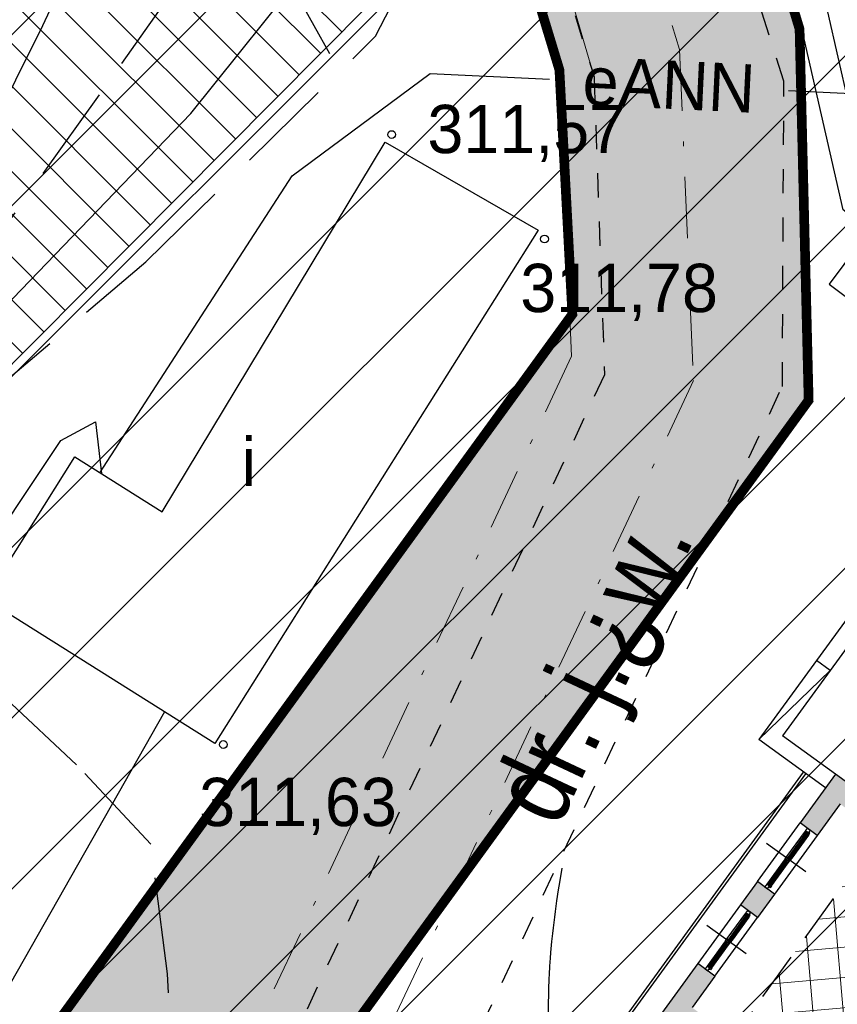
# Model space of a CAD drawing. Extents: x 4615668 to 9249187, y 5334101 to 10688993.
# Tile 15 of 120: x 4667514 to 4667531, y 5336788 to 5336809. Entities that reach past the tile are written whole.
import ezdxf
from ezdxf.enums import TextEntityAlignment as Align

# ---------------------------------------------------------------- set-up
doc = ezdxf.new("R2010")
doc.units = 0
doc.header["$MEASUREMENT"] = 0
for name, pattern in [('CHODNIK', [2, 1.5, -0.5]), ('DASHDOT', [25.4, 12.7, -6.35, 0, -6.35]), ('DROGA', [1, 0.5, -0.5]), ('WARSTWICA', [3, 2, -1]), ('WIATA', [1.5, 1, -0.5])]:
    doc.linetypes.add(name, pattern=pattern)
for name, color, linetype in [('13', 7, 'Continuous'), ('14', 7, 'Continuous'), ('16', 7, 'Continuous'), ('17', 7, 'Continuous'), ('18', 7, 'Continuous'), ('21', 7, 'Continuous'), ('24', 7, 'Continuous'), ('45', 7, 'Continuous'), ('50', 7, 'Continuous'), ('52', 7, 'Continuous'), ('MURY', 7, 'Continuous'), ('wypełnienie', 251, 'Continuous')]:
    doc.layers.add(name, color=color, linetype=linetype)
for name, color, linetype, lineweight in [('hatch', 253, 'Continuous', 0), ('podkłady', 250, 'Continuous', 15), ('sciany - mur', 1, 'Continuous', 30)]:
    doc.layers.add(name, color=color, linetype=linetype, lineweight=lineweight)
doc.styles.add('txt', font='TXT', dxfattribs={"height": 0.2})

# ---------------------------------------------------------------- blocks, each defined once
blk = doc.blocks.new('PLT')
at = {"layer": '24', "color": 40, "linetype": 'Continuous'}
for p, q in [((3.25, 0), (2.543, 0.707)), ((0.75, 0), (5.75, 0)), ((4.543, 0), (3.836, -0.707))]:
    blk.add_line(p, q, dxfattribs=at)
blk = doc.blocks.new('WYS')
at = {"layer": '52', "color": 67, "linetype": 'Continuous'}
blk.add_circle((0, 0), 0.08, dxfattribs=at)
blk = doc.blocks.new('SK -I-')
at = {"layer": 'wypełnienie', "lineweight": -3, "ltscale": 2}
h = blk.add_hatch(color=256, dxfattribs=at)
h.dxf.hatch_style = 1
h.paths.add_polyline_path([(1192, -1230), (1111.5, -1230), (1111.5, -754.5), (1351.5, -754.5), (1351.5, -729.5), (1111.5, -729.5), (1111.5, -694.5), (1092.5, -694.5), (1092.5, -1129), (1067.5, -1129), (1067.5, -1274), (1192, -1274)])
h = blk.add_hatch(color=256, dxfattribs=at)
h.dxf.hatch_style = 1
h.paths.add_polyline_path([(1969.5, -1230), (1891.5, -1230), (1891.5, -1162.3), (1872.5, -1162.3), (1872.5, -1230), (1651.5, -1230), (1651.5, -1162.3), (1632.5, -1162.3), (1632.5, -1230), (1552, -1230), (1552, -1274), (1969.5, -1274)])
h = blk.add_hatch(color=256, dxfattribs=at)
h.dxf.hatch_style = 1
h.paths.add_polyline_path([(1402, -1230), (1342, -1230), (1342, -1274), (1402, -1274)])
at = {"layer": 'podkłady', "color": 0, "lineweight": 25, "ltscale": 2}
for p, q in [((1067.5, -1129), (1067.5, -1274)), ((1267, -1205), (1267, -1305)), ((1477, -1205), (1477, -1305)), ((1111.5, -1230), (1192, -1230)), ((1192, -1230), (1192, -1274)), ((1192, -1230), (1342, -1230)), ((1342, -1230), (1402, -1230)), ((1342, -1230), (1402, -1230)), ((1342, -1230), (1342, -1274)), ((1402, -1230), (1402, -1274)), ((1552, -1230), (1402, -1230)), ((1552, -1230), (1632.5, -1230)), ((1552, -1230), (1552, -1274)), ((1264, -1248), (1199, -1248)), ((1199, -1251), (1264, -1251)), ((1199, -1252), (1264, -1252)), ((1264, -1255), (1199, -1255)), ((1202, -1245), (1261, -1245)), ((1202, -1247.5), (1261, -1247.5)), ((1202, -1248.5), (1261, -1248.5)), ((1202, -1251), (1261, -1251)), ((1270, -1248), (1335, -1248)), ((1335, -1251), (1270, -1251)), ((1335, -1252), (1270, -1252)), ((1270, -1255), (1335, -1255)), ((1332, -1245), (1273, -1245)), ((1332, -1247.5), (1273, -1247.5)), ((1332, -1248.5), (1273, -1248.5)), ((1332, -1251), (1273, -1251)), ((1474, -1248), (1409, -1248)), ((1409, -1251), (1474, -1251)), ((1409, -1252), (1474, -1252)), ((1474, -1255), (1409, -1255)), ((1412, -1245), (1471, -1245)), ((1412, -1247.5), (1471, -1247.5)), ((1412, -1248.5), (1471, -1248.5)), ((1412, -1251), (1471, -1251)), ((1480, -1248), (1545, -1248)), ((1545, -1251), (1480, -1251)), ((1545, -1252), (1480, -1252)), ((1480, -1255), (1545, -1255)), ((1542, -1245), (1483, -1245)), ((1542, -1247.5), (1483, -1247.5)), ((1542, -1248.5), (1483, -1248.5)), ((1542, -1251), (1483, -1251)), ((1067.5, -1274), (1192, -1274)), ((1067.5, -1274), (1067.5, -1409)), ((1102.5, -1274), (1102.5, -1444)), ((1342, -1274), (1192, -1274)), ((1342, -1274), (1402, -1274)), ((1342, -1274), (1402, -1274)), ((1402, -1274), (1552, -1274)), ((1552, -1274), (1969.5, -1274)), ((1969.5, -1324), (1102.5, -1324)), ((1969.5, -1330), (1102.5, -1330)), ((229.5, -1409), (1067.5, -1409)), ((900, -1409), (900, -1444)), ((900, -1409), (1102.5, -1444)), ((738.5, -1444), (1102.5, -1444))]:
    blk.add_line(p, q, dxfattribs=at)
for points in [[(1199, -1255), (1192, -1255), (1192, -1248), (1199, -1248)], [(1264, -1248), (1270, -1248), (1270, -1255), (1264, -1255)], [(1335, -1255), (1342, -1255), (1342, -1248), (1335, -1248)], [(1409, -1255), (1402, -1255), (1402, -1248), (1409, -1248)], [(1474, -1248), (1480, -1248), (1480, -1255), (1474, -1255)], [(1545, -1255), (1552, -1255), (1552, -1248), (1545, -1248)]]:
    blk.add_lwpolyline(points, close=True, dxfattribs=at)
for points in [[(1198, -1251), (1202, -1251), (1202, -1245), (1197, -1245), (1197, -1248), (1198, -1248), (1198, -1251)], [(1265, -1251), (1261, -1251), (1261, -1245), (1266, -1245), (1266, -1248), (1265, -1248), (1265, -1251)], [(1269, -1251), (1273, -1251), (1273, -1245), (1268, -1245), (1268, -1248), (1269, -1248), (1269, -1251)], [(1336, -1251), (1332, -1251), (1332, -1245), (1337, -1245), (1337, -1248), (1336, -1248), (1336, -1251)], [(1408, -1251), (1412, -1251), (1412, -1245), (1407, -1245), (1407, -1248), (1408, -1248), (1408, -1251)], [(1475, -1251), (1471, -1251), (1471, -1245), (1476, -1245), (1476, -1248), (1475, -1248), (1475, -1251)], [(1479, -1251), (1483, -1251), (1483, -1245), (1478, -1245), (1478, -1248), (1479, -1248), (1479, -1251)], [(1546, -1251), (1542, -1251), (1542, -1245), (1547, -1245), (1547, -1248), (1546, -1248), (1546, -1251)]]:
    blk.add_lwpolyline(points, dxfattribs=at)

msp = doc.modelspace()

# ---------------------------------------------------------------- hatches: boundary and pattern name
at = {"layer": 'hatch', "lineweight": 0}
h = msp.add_hatch(dxfattribs=at)
h.set_pattern_fill('ANSI31', color=160, scale=20)
h.set_pattern_definition([(45, (0, 0), (-1.767766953, 1.767766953), [])])
h.paths.add_polyline_path([(4667474.732, 5336856.646), (4667499.212, 5336897.332), (4667613.908, 5336808.5), (4667647.336, 5336782.081), (4667630.656, 5336776.416), (4667605.665, 5336771.261), (4667592.294, 5336770.058), (4667562.355, 5336763.404), (4667552.216, 5336758.206), (4667530.784, 5336759.661), (4667490.062, 5336757.531), (4667479.482, 5336755.228), (4667453.16, 5336765.741), (4667492.626, 5336792.677), (4667492.398, 5336848.025)])
at = {"layer": 'hatch', "lineweight": 0, "ltscale": 40}
h = msp.add_hatch(dxfattribs=at)
h.set_pattern_fill('CONCRE', color=40)
h.set_pattern_definition([(0, (0, 0), (1, 1), [0.125, -0.875]), (90, (0, 0), (-1, 1), [0.125, -0.875]), (135, (0.125, 0), (-0.99999999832, 6e-17), [0.1767767, -1.2374369]), (0, (0.125, 0.5625), (1, 1), [0.125, -0.875]), (45, (0.1875, 0.5), (0, 0.99999999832), [0.0883883, -1.3258252]), (135, (0.1875, 0.5), (-0.99999999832, 6e-17), [0.0883883, -1.3258252]), (0, (0.5, 0.8125), (1, 1), [0.1767767, -0.8232233]), (45, (0.5, 0.8125), (0, 0.99999999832), [0.125, -1.2892136]), (135, (0.6768, 0.8125), (-0.99999999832, 6e-17), [0.125, -1.2892136]), (90, (0.6875, 0.25), (-1, 1), [0.125, -0.875]), (45, (0.6875, 0.25), (0, 0.99999999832), [0.0883883, -1.3258252]), (135, (0.75, 0.3125), (-0.99999999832, 6e-17), [0.0883883, -1.3258252]), (0, (0.125, 0.25), (1, 1), [0.0625, -0.8375]), (0, (0.875, 0.5), (1, 1), [0.0625, -0.8375]), (90, (0.5625, 0.625), (-1, 1), [0.0625, -0.8375]), (135, (0.6875, 0.0625), (-0.99999999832, 6e-17), [0.0883883, -1.3258252]), (135, (0.25, 0.75), (-0.99999999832, 6e-17), [0.0883883, -1.3258252]), (45, (0.46875, 0.3281), (0, 0.99999999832), [0.0883883, -1.3258252]), (90, (0.3438, 0.125), (-1, 1), [0.015625, -0.984375]), (90, (0.3906, 0.5469), (-1, 1), [0.015625, -0.984375]), (90, (0.8594, 0.7188), (-1, 1), [0.015625, -0.984375]), (90, (0.875, 0.1875), (-1, 1), [0.015625, -0.984375])])
h.paths.add_polyline_path([(4667472.961, 5336756.489), (4667468.058, 5336758.973), (4667487.243, 5336774.477), (4667507.924, 5336780.952), (4667514.555, 5336787.159), (4667525.884, 5336802.746), (4667525.606, 5336807.84), (4667523.221, 5336815.704), (4667522.509, 5336818.048), (4667521.226, 5336821.635), (4667520.864, 5336822.406), (4667520.067, 5336824.088), (4667519.679, 5336824.706), (4667515.771, 5336830.92), (4667509.771, 5336835.34), (4667494.15, 5336846.576), (4667489.905, 5336849.409), (4667484.007, 5336852.786), (4667486.27, 5336857.256), (4667492.961, 5336853.385), (4667501.292, 5336847.756), (4667518.717, 5336834.965), (4667519.688, 5336834.083), (4667524.486, 5336826.454), (4667525.848, 5336823.557), (4667528.047, 5336817.018), (4667529.495, 5336812.247), (4667530.585, 5336808.651), (4667530.773, 5336800.967), (4667520.307, 5336786.568), (4667509.938, 5336776.339), (4667489.772, 5336770.079)])
at = {"layer": 'hatch', "lineweight": 0, "ltscale": 20}
h = msp.add_hatch(dxfattribs=at)
h.set_pattern_fill('ANSI31', color=3, scale=5, angle=90)
h.set_pattern_definition([(135, (0, 0), (-0.44194173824, -0.44194173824), [])])
h.paths.add_polyline_path([(4667467.837, 5336761.845), (4667446.717, 5336769.805), (4667465.95, 5336800.297), (4667453.331, 5336810.903), (4667456.996, 5336817.795), (4667461.413, 5336829.102), (4667470.895, 5336824.303), (4667477.712, 5336835.194), (4667462.385, 5336842.995), (4667465.057, 5336851.959), (4667473.624, 5336855.263), (4667477.401, 5336854.407), (4667477.94, 5336845.571), (4667487.032, 5336840.461), (4667491.362, 5336848.44), (4667514.938, 5336829.96), (4667522.66, 5336810.151), (4667493.116, 5336780.396), (4667477.533, 5336784.386), (4667471.001, 5336776.207), (4667474.27, 5336768.361)])
at = {"layer": 'hatch', "lineweight": 0, "ltscale": 40}
h = msp.add_hatch(dxfattribs=at)
h.set_pattern_fill('ANSI37', color=0, scale=5, angle=50)
h.set_pattern_definition([(95, (0, 0), (-0.62262168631, -0.05447233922), []), (185, (0, 0), (0.05447233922, -0.62262168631), [])])
h.paths.add_polyline_path([(4667516.869, 5336770.685), (4667537.436, 5336799.16), (4667545.109, 5336793.973), (4667524.39, 5336765.292)])

# ---------------------------------------------------------------- linework, layer by layer
at = {"color": 2, "linetype": 'Continuous'}
msp.add_line((4667517.448, 5336794.515), (4667512.604, 5336785.996), dxfattribs=at)
at = {"lineweight": 0, "ltscale": 40}
msp.add_lwpolyline([(4667467.837, 5336761.845), (4667446.717, 5336769.805), (4667465.95, 5336800.297), (4667453.331, 5336810.903), (4667456.996, 5336817.795), (4667461.413, 5336829.102), (4667470.895, 5336824.303), (4667477.712, 5336835.194), (4667462.385, 5336842.995), (4667465.057, 5336851.959), (4667473.624, 5336855.263), (4667477.401, 5336854.407), (4667477.94, 5336845.571), (4667487.032, 5336840.461), (4667491.362, 5336848.44), (4667514.938, 5336829.96), (4667522.66, 5336810.151), (4667493.116, 5336780.396), (4667477.533, 5336784.386), (4667471.001, 5336776.207), (4667474.27, 5336768.361)], close=True, dxfattribs=at)
at = {"layer": '13', "color": 7, "linetype": 'Continuous'}
msp.add_lwpolyline([(4667525.177, 5336804.49), (4667518.486, 5336793.861), (4667513.735, 5336796.852), (4667515.588, 5336799.796), (4667517.399, 5336798.656), (4667522.012, 5336806.31)], close=True, dxfattribs=at)
at = {"layer": '13', "color": 132, "linetype": 'WIATA'}
msp.add_lwpolyline([(4667528.033, 5336770.372), (4667545.109, 5336793.973), (4667537.436, 5336799.16), (4667520.605, 5336775.896)], dxfattribs=at)
at = {"layer": '16', "color": 7, "linetype": 'CHODNIK'}
msp.add_lwpolyline([(4667541.379, 5336817.005), (4667531.199, 5336803.37), (4667533.732, 5336801.456), (4667535.565, 5336803.761)], dxfattribs=at)
at = {"layer": '17', "color": 97, "linetype": 'DROGA'}
for points in [[(4667509.729, 5336776.363), (4667522.731, 5336785.295), (4667530.229, 5336801.252), (4667530.261, 5336807.572), (4667527.468, 5336816.293), (4667525.414, 5336823.336), (4667519.234, 5336833.343), (4667513.571, 5336837.869), (4667500.63, 5336847.171), (4667494.497, 5336851.715), (4667489.02, 5336854.912), (4667485.725, 5336856.886), (4667477.485, 5336860.742), (4667475.526, 5336864.356), (4667475.571, 5336866.009), (4667476.258, 5336867.753), (4667479.139, 5336873.796), (4667481.061, 5336878.111), (4667482.068, 5336881.58), (4667483.12, 5336885.665), (4667483.624, 5336888.832), (4667483.854, 5336898.363), (4667484.586, 5336900.737)], [(4667444.052, 5336813.794), (4667451.532, 5336825.809), (4667456.245, 5336834.054), (4667459.906, 5336840.159), (4667468.277, 5336852.906), (4667469.374, 5336853.595), (4667472.578, 5336855.569), (4667476.907, 5336856.158), (4667484.917, 5336853.083), (4667490.803, 5336849.697), (4667498.722, 5336844.511), (4667507.185, 5336838.316), (4667516.083, 5336831.904), (4667520.615, 5336824.284), (4667523.251, 5336818.184), (4667525.356, 5336810.84), (4667526.332, 5336807.663), (4667526.549, 5336801.494), (4667519.433, 5336786.317), (4667509.376, 5336781.364), (4667487.358, 5336773.665), (4667467.89, 5336759.058)]]:
    msp.add_lwpolyline(points, dxfattribs=at)
at = {"layer": '21', "color": 1, "linetype": 'Continuous'}
for points in [[(4667516.11, 5336799.468), (4667520.087, 5336805.611), (4667522.943, 5336807.729), (4667525.41, 5336807.612)], [(4667530.355, 5336807.377), (4667533.667, 5336807.219), (4667537.111, 5336805.717)], [(4667511.653, 5336791.378), (4667513.37, 5336797.246), (4667515.301, 5336800.132), (4667516.015, 5336800.52), (4667516.141, 5336799.448)]]:
    msp.add_lwpolyline(points, dxfattribs=at)
at = {"layer": '45', "color": 219, "linetype": 'Continuous'}
for points in [[(4667525.296, 5336764.975), (4667530.65, 5336772.172), (4667532.713, 5336774.932), (4667546.447, 5336793.855), (4667534.291, 5336802.74), (4667531.488, 5336804.911), (4667529.514, 5336813.565), (4667527.211, 5336823.058)], [(4667525.778, 5336764.617), (4667531.13, 5336771.814), (4667533.197, 5336774.576), (4667547.283, 5336793.987), (4667534.651, 5336803.22), (4667532.026, 5336805.253), (4667530.098, 5336813.703), (4667527.82, 5336823.094)]]:
    msp.add_lwpolyline(points, dxfattribs=at)
at = {"layer": '50', "color": 216, "linetype": 'Continuous'}
for points in [[(4667506.785, 5336780.546), (4667506.753, 5336782.025), (4667507.748, 5336783.468), (4667510.072, 5336785.243), (4667512.61, 5336788.477), (4667513.754, 5336791.214), (4667513.643, 5336793.064), (4667512.499, 5336795.394), (4667511.246, 5336797.082), (4667511.209, 5336798.488), (4667512.131, 5336800.411), (4667514.307, 5336803.074), (4667517.988, 5336806.904), (4667520.533, 5336810.085), (4667521.898, 5336811.861), (4667522.082, 5336813.118), (4667521.713, 5336815.856), (4667520.423, 5336820.875), (4667519.796, 5336824.71), (4667518.283, 5336827.743), (4667515.738, 5336830.85), (4667514.195, 5336832.354), (4667514.018, 5336832.485)], [(4667525.624, 5336782.968), (4667525.403, 5336787.851), (4667525.398, 5336787.978), (4667525.396, 5336788.063), (4667525.392, 5336788.233), (4667525.391, 5336788.318), (4667525.392, 5336788.488), (4667525.394, 5336788.657), (4667525.397, 5336788.771), (4667525.406, 5336788.997), (4667525.41, 5336789.082), (4667525.42, 5336789.252), (4667525.432, 5336789.421), (4667525.441, 5336789.535), (4667525.461, 5336789.761), (4667525.478, 5336789.93), (4667525.491, 5336790.043), (4667525.518, 5336790.269), (4667525.533, 5336790.382), (4667525.564, 5336790.607), (4667525.598, 5336790.833), (4667525.622, 5336790.983), (4667525.673, 5336791.283)]]:
    msp.add_lwpolyline(points, dxfattribs=at)
at = {"layer": '50', "color": 7, "linetype": 'Continuous'}
msp.add_lwpolyline([(4667501.535, 5336789.601), (4667505.425, 5336791.619), (4667506.266, 5336793.023), (4667509.373, 5336798.646), (4667512.114, 5336803.074), (4667514.93, 5336808.722), (4667517.213, 5336813.608), (4667516.908, 5336817.32), (4667515.31, 5336820.526), (4667514.929, 5336824.19), (4667513.269, 5336827.217), (4667511.89, 5336828.355), (4667507.019, 5336830.887), (4667504.708, 5336832.067)], dxfattribs=at)
at = {"layer": '50', "color": 245, "linetype": 'WARSTWICA'}
for points in [[(4667517.68, 5336785.704), (4667517.508, 5336789.097), (4667517.162, 5336791.779), (4667515.627, 5336793.418), (4667513.448, 5336795.454), (4667512.309, 5336796.944), (4667512.062, 5336798.583), (4667513.544, 5336800.852), (4667517.06, 5336803.832), (4667521.813, 5336808.501), (4667523.506, 5336811.801), (4667523.393, 5336815.272), (4667523.244, 5336818.153)], [(4667497.884, 5336777.522), (4667498.503, 5336779.234), (4667501.177, 5336782.86), (4667504.148, 5336785.442), (4667506.867, 5336787.609), (4667509.244, 5336790.291), (4667510.036, 5336793.867), (4667510.085, 5336797.244), (4667510.669, 5336799.496), (4667513.194, 5336803.22), (4667516.561, 5336807.939), (4667519.087, 5336811.514)]]:
    msp.add_lwpolyline(points, dxfattribs=at)
at = {"layer": 'sciany - mur', "color": 30, "lineweight": 0, "ltscale": 40}
for points in [[(4667480.657, 5336877.216, 0.2, 0.2, 0), (4667476.464, 5336868.179, 0.2, 0.2, 0.422916), (4667479.543, 5336860.139, 0.2, 0.2, 0), (4667486.27, 5336857.256, 0.2, 0.2, 0), (4667492.724, 5336853.54, 0.2, 0.2, 0), (4667494.82, 5336852.167, 0.2, 0.2, 0), (4667501.119, 5336847.883, 0.2, 0.2, 0), (4667518.621, 5336835.052, 0.2, 0.2, 0), (4667519.688, 5336834.083, 0.2, 0.2, 0), (4667524.486, 5336826.454, 0.2, 0.2, 0), (4667525.879, 5336823.49, 0.2, 0.2, 0), (4667527.26, 5336819.614, 0.2, 0.2, 0), (4667530.585, 5336808.651, 0.2, 0.2, 0), (4667530.773, 5336800.967, 0.2, 0.2, 0), (4667520.307, 5336786.568, 0.2, 0.2, 0), (4667518.855, 5336785.136, 0.2, 0.2, 0), (4667509.938, 5336776.339, 0.2, 0.2, 0), (4667491.392, 5336770.674, 0.2, 0.2, 0), (4667489.772, 5336770.079, 0.2, 0.2, 0), (4667488.986, 5336769.428, 0.2, 0.2, 0), (4667472.99, 5336756.546, 0.2, 0.2, 0), (4667472.961, 5336756.489, 0.2, 0.2, 0)], [(4667460.307, 5336840.77, 0.2, 0.2, 0), (4667468.912, 5336853.871, 0.2, 0.2, -0.363483), (4667476.29, 5336856.093, 0.2, 0.2, 0), (4667484.007, 5336852.786, 0.2, 0.2, 0), (4667484.568, 5336852.455, 0.2, 0.2, 0), (4667489.89, 5336849.419, 0.2, 0.2, 0), (4667492.044, 5336848.009, 0.2, 0.2, 0), (4667498.234, 5336843.798, 0.2, 0.2, 0), (4667515.746, 5336830.96, 0.2, 0.2, 0), (4667520.091, 5336824.051, 0.2, 0.2, 0), (4667521.251, 5336821.583, 0.2, 0.2, 0), (4667522.509, 5336818.048, 0.2, 0.2, 0), (4667525.616, 5336807.807, 0.2, 0.2, 0), (4667525.884, 5336802.746, 0.2, 0.2, 0), (4667517.534, 5336791.257, 0.2, 0.2, 0), (4667514.555, 5336787.159, 0.2, 0.2, 0), (4667507.924, 5336780.952, 0.2, 0.2, 0), (4667489.799, 5336775.415, 0.2, 0.2, 0), (4667487.243, 5336774.477, 0.2, 0.2, 0), (4667485.823, 5336773.301, 0.2, 0.2, 0), (4667469.845, 5336760.433, 0.2, 0.2, 0), (4667468.058, 5336758.973, 0.2, 0.2, 0)]]:
    msp.add_lwpolyline(points, format="xyseb", dxfattribs=at)
at = {"layer": 'sciany - mur', "color": 30, "linetype": 'DASHDOT', "lineweight": 0, "ltscale": 0.1}
for points in [[(4667477.852, 5336858.143), (4667485.138, 5336855.021), (4667485.822, 5336854.618), (4667491.195, 5336851.553), (4667493.432, 5336850.088), (4667499.676, 5336845.841), (4667517.037, 5336833.113), (4667517.754, 5336832.462), (4667522.288, 5336825.252), (4667523.565, 5336822.536), (4667524.885, 5336818.831), (4667528.101, 5336808.229), (4667528.389, 5336801.373), (4667521.183, 5336786.021), (4667520.2, 5336785.2), (4667508.931, 5336778.646), (4667490.595, 5336773.045), (4667488.507, 5336772.278), (4667487.404, 5336771.364), (4667471.418, 5336758.489), (4667470.494, 5336757.738)], [(4667476.867, 5336855.845), (4667484.007, 5336852.786), (4667484.568, 5336852.455), (4667489.89, 5336849.419), (4667492.044, 5336848.009), (4667498.234, 5336843.798), (4667515.454, 5336831.174), (4667515.82, 5336830.842), (4667520.091, 5336824.051), (4667521.251, 5336821.583), (4667522.509, 5336818.048), (4667525.616, 5336807.807), (4667525.866, 5336801.88), (4667519.155, 5336787.584), (4667518.76, 5336787.254), (4667507.924, 5336780.952), (4667489.799, 5336775.415), (4667487.243, 5336774.477), (4667485.823, 5336773.301), (4667469.845, 5336760.433), (4667468.917, 5336759.678)]]:
    msp.add_lwpolyline(points, dxfattribs=at)
at = {"layer": 'sciany - mur', "color": 251, "lineweight": 0, "ltscale": 40}
msp.add_lwpolyline([(4667459.768, 5336839.929), (4667468.277, 5336852.906), (4667472.578, 5336855.569), (4667476.921, 5336856.153), (4667484.917, 5336853.083), (4667490.299, 5336849.987), (4667498.722, 5336844.511), (4667516.083, 5336831.904), (4667520.615, 5336824.284), (4667523.251, 5336818.184), (4667526.332, 5336807.663)], dxfattribs=at)

# ---------------------------------------------------------------- block references
at = {"layer": '24', "color": 40, "linetype": 'Continuous', "xscale": 1.00000258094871, "yscale": 1.00000258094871, "rotation": 299.1254019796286}
msp.add_blockref('PLT', (4667518.058, 5336813.168), dxfattribs=at)
at = {"layer": '52', "color": 67, "linetype": 'Continuous'}
for p in [(4667522.147, 5336806.467), (4667525.308, 5336804.304), (4667518.664, 5336793.841)]:
    msp.add_blockref('WYS', p, dxfattribs=at)
at = {"layer": 'MURY', "lineweight": -3, "xscale": 0.009999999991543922, "yscale": 0.01000000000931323, "zscale": 0.01, "rotation": 233.9894746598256}
msp.add_blockref('SK -I-', (4667547.908, 5336794.37), dxfattribs=at)

# ---------------------------------------------------------------- texts
at = {"layer": '14', "color": 7, "linetype": 'Continuous', "style": 'txt'}
msp.add_text('i', height=1, dxfattribs=at).set_placement((4667519.188, 5336799.718), align=Align.MIDDLE)
at = {"layer": '18', "color": 7, "linetype": 'Continuous', "style": 'txt', "width": 0.875}
msp.add_text('dr. j.%%191w.', height=1.6, rotation=64.8317, dxfattribs=at).set_placement((4667527.008, 5336795.102), align=Align.CENTER)
at = {"layer": '21', "color": 1, "linetype": 'Continuous', "style": 'txt'}
msp.add_text('eANN', height=1, rotation=357.2772, dxfattribs=at).set_placement((4667527.883, 5336807.493), align=Align.MIDDLE)
at = {"layer": '52', "color": 67, "linetype": 'Continuous', "style": 'txt'}
for s, p in [('311,57', (4667522.885, 5336806.082)), ('311,78', (4667524.806, 5336802.792)), ('311,63', (4667518.162, 5336792.152))]:
    msp.add_text(s, height=1, dxfattribs=at).set_placement(p)

doc.saveas('drawing.dxf')
